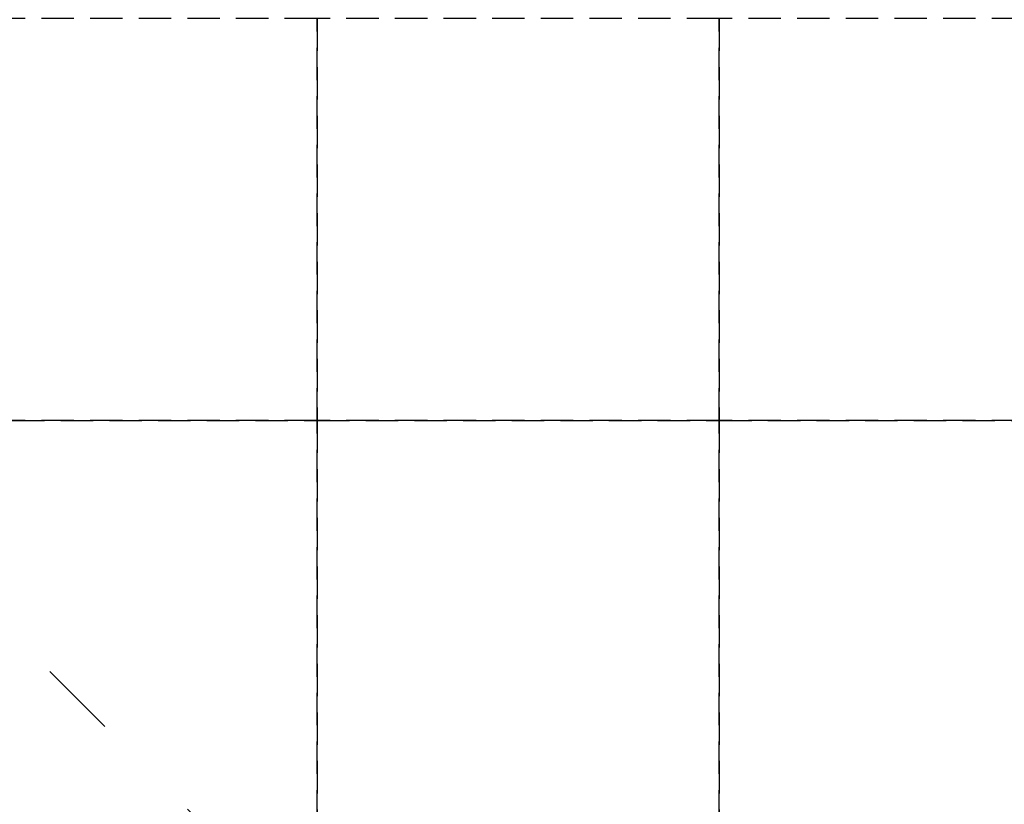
# Model space of a CAD drawing. Header units: millimetres. Extents: x 19325 to 32410, y -4876 to 2807.
# Tile 24 of 72: x 20599 to 20751, y -2861 to -2740. Entities that reach past the tile are written whole.
import ezdxf

# ---------------------------------------------------------------- set-up
doc = ezdxf.new("R2010")
doc.units = ezdxf.units.MM
doc.linetypes.add('ACAD_ISO03W100', pattern=[30, 12, -18])
doc.linetypes.add('HIDDEN', pattern=[0.375, 0.25, -0.125])
doc.layers.add('A_SC_MUROWANA_DZIAŁOWA', color=42, linetype='Continuous')
doc.layers.add('A_SUFITY', color=2, linetype='Continuous')

msp = doc.modelspace()

# ---------------------------------------------------------------- linework, layer by layer
at = {"layer": 'A_SC_MUROWANA_DZIAŁOWA', "linetype": 'ACAD_ISO03W100'}
msp.add_line((20433.98, -2670.56), (21030.34, -3266.41), dxfattribs=at)
at = {"layer": 'A_SUFITY', "color": 3, "linetype": 'HIDDEN', "ltscale": 20}
for points in [[(20582.98, -2801.47), (20644.98, -2801.47), (20644.98, -2739.47), (20582.98, -2739.47)], [(20644.98, -2801.47), (20706.98, -2801.47), (20706.98, -2739.47), (20644.98, -2739.47)], [(20706.98, -2801.47), (20768.98, -2801.47), (20768.98, -2739.47), (20706.98, -2739.47)], [(20582.98, -2863.47), (20644.98, -2863.47), (20644.98, -2801.47), (20582.98, -2801.47)], [(20644.98, -2863.47), (20706.98, -2863.47), (20706.98, -2801.47), (20644.98, -2801.47)], [(20706.98, -2863.47), (20768.98, -2863.47), (20768.98, -2801.47), (20706.98, -2801.47)]]:
    msp.add_lwpolyline(points, close=True, dxfattribs=at)

doc.saveas('drawing.dxf')
